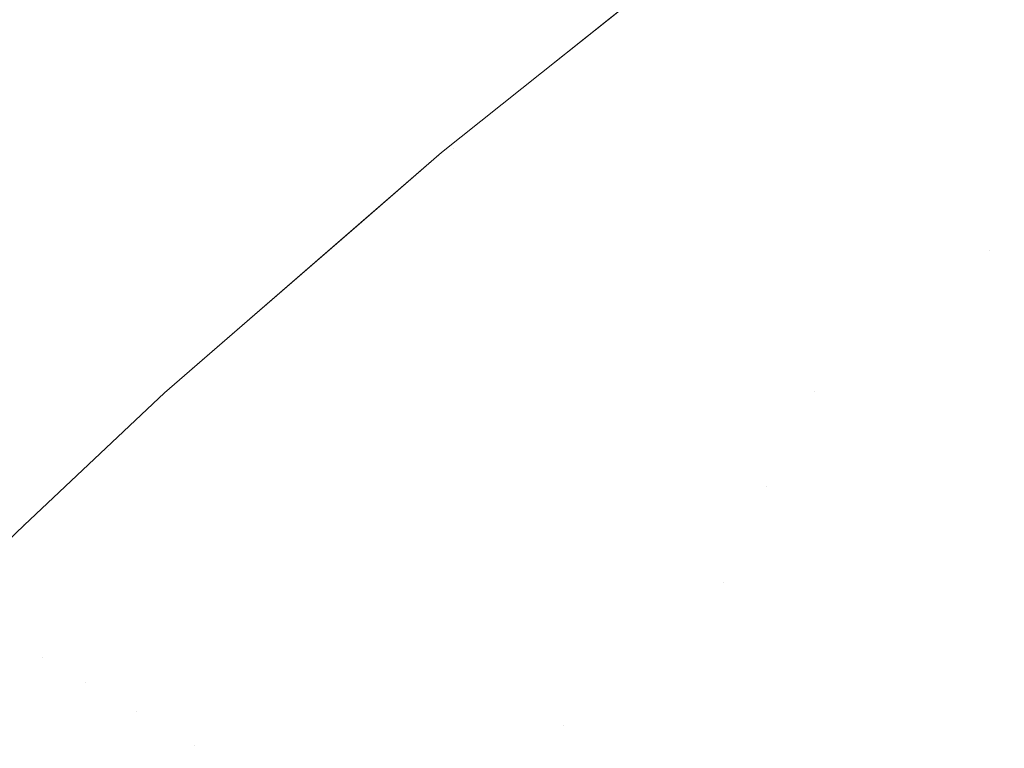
# Model space of a CAD drawing. Header units: centimetres. Extents: x -35.1 to 36.2, y 3.4 to 5.2.
# Tile 69 of 256: x -35.05777 to -35.04499, y 5.15929 to 5.16875. Entities that reach past the tile are written whole.
import ezdxf

# ---------------------------------------------------------------- set-up
doc = ezdxf.new("R2010")
doc.units = ezdxf.units.CM
doc.header["$LTSCALE"] = 2.54
doc.layers.add('Lucido design-1', color=7, linetype='Continuous')

# ---------------------------------------------------------------- blocks, each defined once
blk = doc.blocks.new('Gruppo-4-1')
at = {"color": 7, "linetype": 'Continuous', "lineweight": 9}
for points, invisible_edges in [([(-35.044153, 5.170417, -1872.295409), (-35.044433, 5.170631, -1872.296927), (-35.046913, 5.168778, -1872.296927), (-35.046626, 5.168569, -1872.295409)], 15), ([(-35.046626, 5.168569, -1872.295409), (-35.046317, 5.168345, -1872.293898), (-35.043853, 5.170186, -1872.293898), (-35.044153, 5.170417, -1872.295409)], 15), ([(-35.043531, 5.169938, -1872.292394), (-35.043853, 5.170186, -1872.293898), (-35.046317, 5.168345, -1872.293898), (-35.045986, 5.168104, -1872.292394)], 15), ([(-35.048571, 5.169986, -1872.313952), (-35.048436, 5.170107, -1872.315514), (-35.050997, 5.168063, -1872.315514), (-35.050999, 5.168073, -1872.313952)], 13), ([(-35.050997, 5.168063, -1872.315514), (-35.048436, 5.170107, -1872.315514), (-35.048436, 5.170107, -1872.915514), (-35.049794, 5.169023, -1872.915514)], 10), ([(-35.050999, 5.168073, -1872.313952), (-35.050963, 5.168048, -1872.31239), (-35.048536, 5.16996, -1872.31239), (-35.048571, 5.169986, -1872.313952)], 15), ([(-35.048477, 5.169918, -1872.310829), (-35.048536, 5.16996, -1872.31239), (-35.050963, 5.168048, -1872.31239), (-35.050903, 5.168006, -1872.310829)], 15), ([(-35.050903, 5.168006, -1872.310829), (-35.05082, 5.167948, -1872.30927), (-35.048395, 5.169858, -1872.30927), (-35.048477, 5.169918, -1872.310829)], 15), ([(-35.045986, 5.168104, -1872.292394), (-35.045634, 5.167847, -1872.290899), (-35.043188, 5.169675, -1872.290899), (-35.043531, 5.169938, -1872.292394)], 15), ([(-35.04829, 5.169782, -1872.307713), (-35.048395, 5.169858, -1872.30927), (-35.05082, 5.167948, -1872.30927), (-35.050712, 5.167874, -1872.307713)], 15), ([(-35.050712, 5.167874, -1872.307713), (-35.05058, 5.167783, -1872.30616), (-35.048162, 5.169688, -1872.30616), (-35.04829, 5.169782, -1872.307713)], 15), ([(-35.049619, 5.168907, -1872.921758), (-35.048395, 5.169858, -1872.921758), (-35.048162, 5.169688, -1872.924868), (-35.049383, 5.168739, -1872.924868)], 15), ([(-35.048011, 5.169578, -1872.304609), (-35.048162, 5.169688, -1872.30616), (-35.05058, 5.167783, -1872.30616), (-35.050425, 5.167676, -1872.304609)], 15), ([(-35.049383, 5.168739, -1872.924868), (-35.048162, 5.169688, -1872.924868), (-35.047837, 5.169451, -1872.927965), (-35.049054, 5.168505, -1872.927965)], 15), ([(-35.045097, 5.169269, -1872.93713), (-35.046317, 5.168345, -1872.93713), (-35.046913, 5.168778, -1872.934101), (-35.045685, 5.169708, -1872.934101)], 15), ([(-35.042824, 5.169396, -1872.289412), (-35.043188, 5.169675, -1872.290899), (-35.045634, 5.167847, -1872.290899), (-35.045261, 5.167575, -1872.289412)], 15), ([(-35.050425, 5.167676, -1872.304609), (-35.050247, 5.167553, -1872.303063), (-35.047837, 5.169451, -1872.303063), (-35.048011, 5.169578, -1872.304609)], 15), ([(-35.04764, 5.169308, -1872.301521), (-35.047837, 5.169451, -1872.303063), (-35.050247, 5.167553, -1872.303063), (-35.050045, 5.167413, -1872.301521)], 15), ([(-35.049054, 5.168505, -1872.927965), (-35.047837, 5.169451, -1872.927965), (-35.04742, 5.169148, -1872.931044), (-35.048631, 5.168206, -1872.931044)], 15), ([(-35.045261, 5.167575, -1872.289412), (-35.044866, 5.167288, -1872.287934), (-35.04244, 5.169101, -1872.287934), (-35.042824, 5.169396, -1872.289412)], 15), ([(-35.050045, 5.167413, -1872.301521), (-35.049819, 5.167257, -1872.299984), (-35.04742, 5.169148, -1872.299984), (-35.04764, 5.169308, -1872.301521)], 15), ([(-35.044423, 5.168765, -1872.940129), (-35.045634, 5.167847, -1872.940129), (-35.046317, 5.168345, -1872.93713), (-35.045097, 5.169269, -1872.93713)], 15), ([(-35.047178, 5.168971, -1872.298453), (-35.04742, 5.169148, -1872.299984), (-35.049819, 5.167257, -1872.299984), (-35.049571, 5.167086, -1872.298453)], 15), ([(-35.048631, 5.168206, -1872.931044), (-35.04742, 5.169148, -1872.931044), (-35.046913, 5.168778, -1872.934101), (-35.048118, 5.167842, -1872.934101)], 15), ([(-35.050997, 5.168063, -1872.315514), (-35.049794, 5.169023, -1872.915514), (-35.050997, 5.168063, -1872.915514)], 9), ([(-35.049761, 5.169007, -1872.918638), (-35.050963, 5.168048, -1872.918638), (-35.050997, 5.168063, -1872.915514), (-35.049794, 5.169023, -1872.915514)], 11), ([(-35.049619, 5.168907, -1872.921758), (-35.05082, 5.167948, -1872.921758), (-35.050963, 5.168048, -1872.918638), (-35.049761, 5.169007, -1872.918638)], 15), ([(-35.049383, 5.168739, -1872.924868), (-35.05058, 5.167783, -1872.924868), (-35.05082, 5.167948, -1872.921758), (-35.049619, 5.168907, -1872.921758)], 15), ([(-35.049571, 5.167086, -1872.298453), (-35.049299, 5.166898, -1872.296927), (-35.046913, 5.168778, -1872.296927), (-35.047178, 5.168971, -1872.298453)], 15), ([(-35.049054, 5.168505, -1872.927965), (-35.050247, 5.167553, -1872.927965), (-35.05058, 5.167783, -1872.924868), (-35.049383, 5.168739, -1872.924868)], 15), ([(-35.046626, 5.168569, -1872.295409), (-35.046913, 5.168778, -1872.296927), (-35.049299, 5.166898, -1872.296927), (-35.049005, 5.166695, -1872.295409)], 15), ([(-35.048118, 5.167842, -1872.934101), (-35.046913, 5.168778, -1872.934101), (-35.046317, 5.168345, -1872.93713), (-35.047514, 5.167414, -1872.93713)], 15), ([(-35.043665, 5.168198, -1872.943094), (-35.044866, 5.167288, -1872.943094), (-35.045634, 5.167847, -1872.940129), (-35.044423, 5.168765, -1872.940129)], 15), ([(-35.048631, 5.168206, -1872.931044), (-35.049819, 5.167257, -1872.931044), (-35.050247, 5.167553, -1872.927965), (-35.049054, 5.168505, -1872.927965)], 15), ([(-35.049005, 5.166695, -1872.295409), (-35.048688, 5.166476, -1872.293898), (-35.046317, 5.168345, -1872.293898), (-35.046626, 5.168569, -1872.295409)], 15), ([(-35.045986, 5.168104, -1872.292394), (-35.046317, 5.168345, -1872.293898), (-35.048688, 5.166476, -1872.293898), (-35.048349, 5.166242, -1872.292394)], 15), ([(-35.047514, 5.167414, -1872.93713), (-35.046317, 5.168345, -1872.93713), (-35.045634, 5.167847, -1872.940129), (-35.046823, 5.166923, -1872.940129)], 15), ([(-35.048118, 5.167842, -1872.934101), (-35.049299, 5.166898, -1872.934101), (-35.049819, 5.167257, -1872.931044), (-35.048631, 5.168206, -1872.931044)], 15), ([(-35.048349, 5.166242, -1872.292394), (-35.047988, 5.165993, -1872.290899), (-35.045634, 5.167847, -1872.290899), (-35.045986, 5.168104, -1872.292394)], 15), ([(-35.052294, 5.167028, -1872.315514), (-35.053333, 5.166135, -1872.313952), (-35.050999, 5.168073, -1872.313952)], 11), ([(-35.053333, 5.166135, -1872.313952), (-35.053296, 5.166111, -1872.31239), (-35.050963, 5.168048, -1872.31239), (-35.050999, 5.168073, -1872.313952)], 15), ([(-35.050903, 5.168006, -1872.310829), (-35.050963, 5.168048, -1872.31239), (-35.053296, 5.166111, -1872.31239), (-35.053235, 5.16607, -1872.310829)], 15), ([(-35.053235, 5.16607, -1872.310829), (-35.053149, 5.166014, -1872.30927), (-35.05082, 5.167948, -1872.30927), (-35.050903, 5.168006, -1872.310829)], 15), ([(-35.050999, 5.168073, -1872.313952), (-35.050997, 5.168063, -1872.315514), (-35.052294, 5.167028, -1872.315514)], 9), ([(-35.050997, 5.168063, -1872.915514), (-35.052294, 5.167028, -1872.915514), (-35.052294, 5.167028, -1872.315514), (-35.050997, 5.168063, -1872.315514)], 10), ([(-35.052142, 5.167082, -1872.918638), (-35.052294, 5.167028, -1872.915514), (-35.050997, 5.168063, -1872.915514)], 9), ([(-35.050997, 5.168063, -1872.915514), (-35.050963, 5.168048, -1872.918638), (-35.052142, 5.167082, -1872.918638)], 11), ([(-35.052142, 5.167082, -1872.918638), (-35.050963, 5.168048, -1872.918638), (-35.05082, 5.167948, -1872.921758), (-35.051996, 5.166984, -1872.921758)], 15), ([(-35.050712, 5.167874, -1872.307713), (-35.05082, 5.167948, -1872.30927), (-35.053149, 5.166014, -1872.30927), (-35.053039, 5.165942, -1872.307713)], 15), ([(-35.053039, 5.165942, -1872.307713), (-35.052904, 5.165854, -1872.30616), (-35.05058, 5.167783, -1872.30616), (-35.050712, 5.167874, -1872.307713)], 15), ([(-35.051996, 5.166984, -1872.921758), (-35.05082, 5.167948, -1872.921758), (-35.05058, 5.167783, -1872.924868), (-35.051754, 5.166821, -1872.924868)], 15), ([(-35.047514, 5.167414, -1872.93713), (-35.048688, 5.166476, -1872.93713), (-35.049299, 5.166898, -1872.934101), (-35.048118, 5.167842, -1872.934101)], 15), ([(-35.045261, 5.167575, -1872.289412), (-35.045634, 5.167847, -1872.290899), (-35.047988, 5.165993, -1872.290899), (-35.047605, 5.165728, -1872.289412)], 15), ([(-35.046823, 5.166923, -1872.940129), (-35.045634, 5.167847, -1872.940129), (-35.044866, 5.167288, -1872.943094), (-35.046045, 5.166371, -1872.943094)], 15), ([(-35.050425, 5.167676, -1872.304609), (-35.05058, 5.167783, -1872.30616), (-35.052904, 5.165854, -1872.30616), (-35.052745, 5.16575, -1872.304609)], 15), ([(-35.051754, 5.166821, -1872.924868), (-35.05058, 5.167783, -1872.924868), (-35.050247, 5.167553, -1872.927965), (-35.051416, 5.166594, -1872.927965)], 15), ([(-35.052745, 5.16575, -1872.304609), (-35.052563, 5.16563, -1872.303063), (-35.050247, 5.167553, -1872.303063), (-35.050425, 5.167676, -1872.304609)], 15), ([(-35.050045, 5.167413, -1872.301521), (-35.050247, 5.167553, -1872.303063), (-35.052563, 5.16563, -1872.303063), (-35.052356, 5.165494, -1872.301521)], 15), ([(-35.051416, 5.166594, -1872.927965), (-35.050247, 5.167553, -1872.927965), (-35.049819, 5.167257, -1872.931044), (-35.050984, 5.166303, -1872.931044)], 15), ([(-35.047605, 5.165728, -1872.289412), (-35.047201, 5.165449, -1872.287934), (-35.044866, 5.167288, -1872.287934), (-35.045261, 5.167575, -1872.289412)], 15), ([(-35.052356, 5.165494, -1872.301521), (-35.052125, 5.165343, -1872.299984), (-35.049819, 5.167257, -1872.299984), (-35.050045, 5.167413, -1872.301521)], 15), ([(-35.046823, 5.166923, -1872.940129), (-35.047988, 5.165993, -1872.940129), (-35.048688, 5.166476, -1872.93713), (-35.047514, 5.167414, -1872.93713)], 15), ([(-35.049571, 5.167086, -1872.298453), (-35.049819, 5.167257, -1872.299984), (-35.052125, 5.165343, -1872.299984), (-35.051871, 5.165176, -1872.298453)], 15), ([(-35.050984, 5.166303, -1872.931044), (-35.049819, 5.167257, -1872.931044), (-35.049299, 5.166898, -1872.934101), (-35.050458, 5.165949, -1872.934101)], 15), ([(-35.044451, 5.166986, -1872.286467), (-35.044866, 5.167288, -1872.287934), (-35.047201, 5.165449, -1872.287934), (-35.046775, 5.165155, -1872.286467)], 15), ([(-35.046045, 5.166371, -1872.943094), (-35.044866, 5.167288, -1872.943094), (-35.044015, 5.166668, -1872.946019), (-35.045183, 5.16576, -1872.946019)], 15), ([(-35.052142, 5.167082, -1872.918638), (-35.053296, 5.166111, -1872.918638), (-35.052294, 5.167028, -1872.915514)], 11), ([(-35.051996, 5.166984, -1872.921758), (-35.053149, 5.166014, -1872.921758), (-35.053296, 5.166111, -1872.918638), (-35.052142, 5.167082, -1872.918638)], 15), ([(-35.051871, 5.165176, -1872.298453), (-35.051593, 5.164994, -1872.296927), (-35.049299, 5.166898, -1872.296927), (-35.049571, 5.167086, -1872.298453)], 15), ([(-35.053332, 5.166128, -1872.315514), (-35.052294, 5.167028, -1872.315514), (-35.052294, 5.167028, -1872.915514), (-35.054461, 5.165148, -1872.915514)], 10), ([(-35.054461, 5.165148, -1872.915514), (-35.052294, 5.167028, -1872.915514), (-35.053296, 5.166111, -1872.918638), (-35.054427, 5.165134, -1872.918638)], 14), ([(-35.052294, 5.167028, -1872.315514), (-35.053332, 5.166128, -1872.315514), (-35.053333, 5.166135, -1872.313952)], 10), ([(-35.051754, 5.166821, -1872.924868), (-35.052904, 5.165854, -1872.924868), (-35.053149, 5.166014, -1872.921758), (-35.051996, 5.166984, -1872.921758)], 15), ([(-35.046775, 5.165155, -1872.286467), (-35.046328, 5.164846, -1872.285009), (-35.044015, 5.166668, -1872.285009), (-35.044451, 5.166986, -1872.286467)], 15), ([(-35.051416, 5.166594, -1872.927965), (-35.052563, 5.16563, -1872.927965), (-35.052904, 5.165854, -1872.924868), (-35.051754, 5.166821, -1872.924868)], 15), ([(-35.049005, 5.166695, -1872.295409), (-35.049299, 5.166898, -1872.296927), (-35.051593, 5.164994, -1872.296927), (-35.051291, 5.164796, -1872.295409)], 15), ([(-35.050458, 5.165949, -1872.934101), (-35.049299, 5.166898, -1872.934101), (-35.048688, 5.166476, -1872.93713), (-35.049839, 5.165533, -1872.93713)], 15), ([(-35.046045, 5.166371, -1872.943094), (-35.047201, 5.165449, -1872.943094), (-35.047988, 5.165993, -1872.940129), (-35.046823, 5.166923, -1872.940129)], 15), ([(-35.051291, 5.164796, -1872.295409), (-35.050967, 5.164584, -1872.293898), (-35.048688, 5.166476, -1872.293898), (-35.049005, 5.166695, -1872.295409)], 15), ([(-35.050984, 5.166303, -1872.931044), (-35.052125, 5.165343, -1872.931044), (-35.052563, 5.16563, -1872.927965), (-35.051416, 5.166594, -1872.927965)], 15), ([(-35.044015, 5.166668, -1872.285009), (-35.046328, 5.164846, -1872.285009), (-35.045373, 5.164186, -1872.282125), (-35.043084, 5.16599, -1872.282125)], 15), ([(-35.045183, 5.16576, -1872.946019), (-35.044015, 5.166668, -1872.946019), (-35.043084, 5.16599, -1872.948903), (-35.045373, 5.164186, -1872.948903)], 15), ([(-35.048349, 5.166242, -1872.292394), (-35.048688, 5.166476, -1872.293898), (-35.050967, 5.164584, -1872.293898), (-35.05062, 5.164356, -1872.292394)], 15), ([(-35.049839, 5.165533, -1872.93713), (-35.048688, 5.166476, -1872.93713), (-35.047988, 5.165993, -1872.940129), (-35.049131, 5.165056, -1872.940129)], 15), ([(-35.050458, 5.165949, -1872.934101), (-35.051593, 5.164994, -1872.934101), (-35.052125, 5.165343, -1872.931044), (-35.050984, 5.166303, -1872.931044)], 15), ([(-35.045183, 5.16576, -1872.946019), (-35.046328, 5.164846, -1872.946019), (-35.047201, 5.165449, -1872.943094), (-35.046045, 5.166371, -1872.943094)], 15), ([(-35.05062, 5.164356, -1872.292394), (-35.050251, 5.164114, -1872.290899), (-35.047988, 5.165993, -1872.290899), (-35.048349, 5.166242, -1872.292394)], 15), ([(-35.053333, 5.166135, -1872.313952), (-35.053332, 5.166128, -1872.315514), (-35.055892, 5.163906, -1872.315514), (-35.055572, 5.164175, -1872.313952)], 13), ([(-35.054461, 5.165148, -1872.915514), (-35.055892, 5.163906, -1872.915514), (-35.055892, 5.163906, -1872.315514), (-35.053332, 5.166128, -1872.315514)], 10), ([(-35.055572, 5.164175, -1872.313952), (-35.055535, 5.164152, -1872.31239), (-35.053296, 5.166111, -1872.31239), (-35.053333, 5.166135, -1872.313952)], 15), ([(-35.053235, 5.16607, -1872.310829), (-35.053296, 5.166111, -1872.31239), (-35.055535, 5.164152, -1872.31239), (-35.055472, 5.164113, -1872.310829)], 15), ([(-35.055472, 5.164113, -1872.310829), (-35.055384, 5.164058, -1872.30927), (-35.053149, 5.166014, -1872.30927), (-35.053235, 5.16607, -1872.310829)], 15), ([(-35.054427, 5.165134, -1872.918638), (-35.053296, 5.166111, -1872.918638), (-35.053149, 5.166014, -1872.921758), (-35.054278, 5.165039, -1872.921758)], 15), ([(-35.053039, 5.165942, -1872.307713), (-35.053149, 5.166014, -1872.30927), (-35.055384, 5.164058, -1872.30927), (-35.055271, 5.163988, -1872.307713)], 15), ([(-35.055271, 5.163988, -1872.307713), (-35.055134, 5.163903, -1872.30616), (-35.052904, 5.165854, -1872.30616), (-35.053039, 5.165942, -1872.307713)], 15), ([(-35.054278, 5.165039, -1872.921758), (-35.053149, 5.166014, -1872.921758), (-35.052904, 5.165854, -1872.924868), (-35.054031, 5.164881, -1872.924868)], 15), ([(-35.049839, 5.165533, -1872.93713), (-35.050967, 5.164584, -1872.93713), (-35.051593, 5.164994, -1872.934101), (-35.050458, 5.165949, -1872.934101)], 15), ([(-35.047605, 5.165728, -1872.289412), (-35.047988, 5.165993, -1872.290899), (-35.050251, 5.164114, -1872.290899), (-35.049858, 5.163857, -1872.289412)], 15), ([(-35.049131, 5.165056, -1872.940129), (-35.047988, 5.165993, -1872.940129), (-35.047201, 5.165449, -1872.943094), (-35.048334, 5.16452, -1872.943094)], 15), ([(-35.043084, 5.16599, -1872.282125), (-35.045373, 5.164186, -1872.282125), (-35.044338, 5.163471, -1872.279288), (-35.042074, 5.165254, -1872.279288)], 15), ([(-35.043084, 5.16599, -1872.948903), (-35.042074, 5.165254, -1872.95174), (-35.044338, 5.163471, -1872.95174), (-35.045373, 5.164186, -1872.948903)], 15), ([(-35.052745, 5.16575, -1872.304609), (-35.052904, 5.165854, -1872.30616), (-35.055134, 5.163903, -1872.30616), (-35.054972, 5.163802, -1872.304609)], 15), ([(-35.054031, 5.164881, -1872.924868), (-35.052904, 5.165854, -1872.924868), (-35.052563, 5.16563, -1872.927965), (-35.053685, 5.16466, -1872.927965)], 15), ([(-35.054972, 5.163802, -1872.304609), (-35.054785, 5.163685, -1872.303063), (-35.052563, 5.16563, -1872.303063), (-35.052745, 5.16575, -1872.304609)], 15), ([(-35.049858, 5.163857, -1872.289412), (-35.049444, 5.163586, -1872.287934), (-35.047201, 5.165449, -1872.287934), (-35.047605, 5.165728, -1872.289412)], 15), ([(-35.045373, 5.164186, -1872.948903), (-35.046328, 5.164846, -1872.946019), (-35.045183, 5.16576, -1872.946019)], 11), ([(-35.052356, 5.165494, -1872.301521), (-35.052563, 5.16563, -1872.303063), (-35.054785, 5.163685, -1872.303063), (-35.054573, 5.163554, -1872.301521)], 15), ([(-35.053685, 5.16466, -1872.927965), (-35.052563, 5.16563, -1872.927965), (-35.052125, 5.165343, -1872.931044), (-35.053243, 5.164377, -1872.931044)], 15), ([(-35.049131, 5.165056, -1872.940129), (-35.050251, 5.164114, -1872.940129), (-35.050967, 5.164584, -1872.93713), (-35.049839, 5.165533, -1872.93713)], 15), ([(-35.054573, 5.163554, -1872.301521), (-35.054337, 5.163407, -1872.299984), (-35.052125, 5.165343, -1872.299984), (-35.052356, 5.165494, -1872.301521)], 15), ([(-35.046775, 5.165155, -1872.286467), (-35.047201, 5.165449, -1872.287934), (-35.049444, 5.163586, -1872.287934), (-35.049009, 5.1633, -1872.286467)], 15), ([(-35.048334, 5.16452, -1872.943094), (-35.047201, 5.165449, -1872.943094), (-35.046328, 5.164846, -1872.946019), (-35.047451, 5.163926, -1872.946019)], 15), ([(-35.051871, 5.165176, -1872.298453), (-35.052125, 5.165343, -1872.299984), (-35.054337, 5.163407, -1872.299984), (-35.054077, 5.163245, -1872.298453)], 15), ([(-35.053243, 5.164377, -1872.931044), (-35.052125, 5.165343, -1872.931044), (-35.051593, 5.164994, -1872.934101), (-35.052704, 5.164034, -1872.934101)], 15), ([(-35.054427, 5.165134, -1872.918638), (-35.055535, 5.164152, -1872.918638), (-35.055892, 5.163906, -1872.915514), (-35.054461, 5.165148, -1872.915514)], 11), ([(-35.054077, 5.163245, -1872.298453), (-35.053793, 5.163068, -1872.296927), (-35.051593, 5.164994, -1872.296927), (-35.051871, 5.165176, -1872.298453)], 15), ([(-35.049009, 5.1633, -1872.286467), (-35.048551, 5.163, -1872.285009), (-35.046328, 5.164846, -1872.285009), (-35.046775, 5.165155, -1872.286467)], 15), ([(-35.054278, 5.165039, -1872.921758), (-35.055384, 5.164058, -1872.921758), (-35.055535, 5.164152, -1872.918638), (-35.054427, 5.165134, -1872.918638)], 15), ([(-35.054031, 5.164881, -1872.924868), (-35.055134, 5.163903, -1872.924868), (-35.055384, 5.164058, -1872.921758), (-35.054278, 5.165039, -1872.921758)], 15), ([(-35.048334, 5.16452, -1872.943094), (-35.049444, 5.163586, -1872.943094), (-35.050251, 5.164114, -1872.940129), (-35.049131, 5.165056, -1872.940129)], 15), ([(-35.051291, 5.164796, -1872.295409), (-35.051593, 5.164994, -1872.296927), (-35.053793, 5.163068, -1872.296927), (-35.053485, 5.162877, -1872.295409)], 15), ([(-35.052704, 5.164034, -1872.934101), (-35.051593, 5.164994, -1872.934101), (-35.050967, 5.164584, -1872.93713), (-35.052072, 5.16363, -1872.93713)], 15), ([(-35.053685, 5.16466, -1872.927965), (-35.054785, 5.163685, -1872.927965), (-35.055134, 5.163903, -1872.924868), (-35.054031, 5.164881, -1872.924868)], 15), ([(-35.053485, 5.162877, -1872.295409), (-35.053154, 5.162671, -1872.293898), (-35.050967, 5.164584, -1872.293898), (-35.051291, 5.164796, -1872.295409)], 15), ([(-35.046328, 5.164846, -1872.285009), (-35.048551, 5.163, -1872.285009), (-35.048073, 5.162687, -1872.283562)], 11), ([(-35.048073, 5.162687, -1872.283562), (-35.047573, 5.162359, -1872.282125), (-35.045373, 5.164186, -1872.282125), (-35.046328, 5.164846, -1872.285009)], 15), ([(-35.047451, 5.163926, -1872.946019), (-35.046328, 5.164846, -1872.946019), (-35.045373, 5.164186, -1872.948903), (-35.047573, 5.162359, -1872.948903)], 15), ([(-35.053243, 5.164377, -1872.931044), (-35.054337, 5.163407, -1872.931044), (-35.054785, 5.163685, -1872.927965), (-35.053685, 5.16466, -1872.927965)], 15), ([(-35.05062, 5.164356, -1872.292394), (-35.050967, 5.164584, -1872.293898), (-35.053154, 5.162671, -1872.293898), (-35.052799, 5.16245, -1872.292394)], 15), ([(-35.052072, 5.16363, -1872.93713), (-35.050967, 5.164584, -1872.93713), (-35.050251, 5.164114, -1872.940129), (-35.051347, 5.163167, -1872.940129)], 15), ([(-35.047451, 5.163926, -1872.946019), (-35.048551, 5.163, -1872.946019), (-35.049444, 5.163586, -1872.943094), (-35.048334, 5.16452, -1872.943094)], 15), ([(-35.052704, 5.164034, -1872.934101), (-35.053793, 5.163068, -1872.934101), (-35.054337, 5.163407, -1872.931044), (-35.053243, 5.164377, -1872.931044)], 15), ([(-35.052799, 5.16245, -1872.292394), (-35.052421, 5.162215, -1872.290899), (-35.050251, 5.164114, -1872.290899), (-35.05062, 5.164356, -1872.292394)], 15), ([(-35.057718, 5.162198, -1872.313952), (-35.055572, 5.164175, -1872.313952), (-35.055892, 5.163906, -1872.315514)], 11), ([(-35.057718, 5.162198, -1872.313952), (-35.057679, 5.162175, -1872.31239), (-35.055535, 5.164152, -1872.31239), (-35.055572, 5.164175, -1872.313952)], 15), ([(-35.055472, 5.164113, -1872.310829), (-35.055535, 5.164152, -1872.31239), (-35.057679, 5.162175, -1872.31239), (-35.057615, 5.162137, -1872.310829)], 15), ([(-35.055892, 5.163906, -1872.915514), (-35.055535, 5.164152, -1872.918638), (-35.056619, 5.163166, -1872.918638)], 11), ([(-35.056619, 5.163166, -1872.918638), (-35.055535, 5.164152, -1872.918638), (-35.055384, 5.164058, -1872.921758), (-35.056467, 5.163073, -1872.921758)], 15), ([(-35.046513, 5.161664, -1872.279288), (-35.044338, 5.163471, -1872.279288), (-35.045373, 5.164186, -1872.282125), (-35.047573, 5.162359, -1872.282125)], 15), ([(-35.045373, 5.164186, -1872.948903), (-35.044338, 5.163471, -1872.95174), (-35.046513, 5.161664, -1872.95174), (-35.047573, 5.162359, -1872.948903)], 15), ([(-35.057615, 5.162137, -1872.310829), (-35.057526, 5.162084, -1872.30927), (-35.055384, 5.164058, -1872.30927), (-35.055472, 5.164113, -1872.310829)], 15), ([(-35.055271, 5.163988, -1872.307713), (-35.055384, 5.164058, -1872.30927), (-35.057526, 5.162084, -1872.30927), (-35.057411, 5.162016, -1872.307713)], 15), ([(-35.056467, 5.163073, -1872.921758), (-35.055384, 5.164058, -1872.921758), (-35.055134, 5.163903, -1872.924868), (-35.056214, 5.16292, -1872.924868)], 15), ([(-35.052072, 5.16363, -1872.93713), (-35.053154, 5.162671, -1872.93713), (-35.053793, 5.163068, -1872.934101), (-35.052704, 5.164034, -1872.934101)], 15), ([(-35.049858, 5.163857, -1872.289412), (-35.050251, 5.164114, -1872.290899), (-35.052421, 5.162215, -1872.290899), (-35.05202, 5.161966, -1872.289412)], 15), ([(-35.051347, 5.163167, -1872.940129), (-35.050251, 5.164114, -1872.940129), (-35.049444, 5.163586, -1872.943094), (-35.050532, 5.162646, -1872.943094)], 15), ([(-35.055892, 5.163906, -1872.315514), (-35.057714, 5.162188, -1872.315514), (-35.057718, 5.162198, -1872.313952)], 10), ([(-35.057714, 5.162188, -1872.315514), (-35.055892, 5.163906, -1872.315514), (-35.055892, 5.163906, -1872.915514), (-35.057714, 5.162188, -1872.915514)], 10), ([(-35.056619, 5.163166, -1872.918638), (-35.057679, 5.162175, -1872.918638), (-35.057714, 5.162188, -1872.915514), (-35.055892, 5.163906, -1872.915514)], 11), ([(-35.057411, 5.162016, -1872.307713), (-35.05727, 5.161933, -1872.30616), (-35.055134, 5.163903, -1872.30616), (-35.055271, 5.163988, -1872.307713)], 15), ([(-35.054972, 5.163802, -1872.304609), (-35.055134, 5.163903, -1872.30616), (-35.05727, 5.161933, -1872.30616), (-35.057104, 5.161836, -1872.304609)], 15), ([(-35.056214, 5.16292, -1872.924868), (-35.055134, 5.163903, -1872.924868), (-35.054785, 5.163685, -1872.927965), (-35.055861, 5.162706, -1872.927965)], 15), ([(-35.047573, 5.162359, -1872.948903), (-35.048551, 5.163, -1872.946019), (-35.047451, 5.163926, -1872.946019)], 11), ([(-35.057104, 5.161836, -1872.304609), (-35.056914, 5.161723, -1872.303063), (-35.054785, 5.163685, -1872.303063), (-35.054972, 5.163802, -1872.304609)], 15), ([(-35.05202, 5.161966, -1872.289412), (-35.051597, 5.161702, -1872.287934), (-35.049444, 5.163586, -1872.287934), (-35.049858, 5.163857, -1872.289412)], 15), ([(-35.054573, 5.163554, -1872.301521), (-35.054785, 5.163685, -1872.303063), (-35.056914, 5.161723, -1872.303063), (-35.056698, 5.161595, -1872.301521)], 15), ([(-35.055861, 5.162706, -1872.927965), (-35.054785, 5.163685, -1872.927965), (-35.054337, 5.163407, -1872.931044), (-35.055409, 5.162432, -1872.931044)], 15), ([(-35.051347, 5.163167, -1872.940129), (-35.052421, 5.162215, -1872.940129), (-35.053154, 5.162671, -1872.93713), (-35.052072, 5.16363, -1872.93713)], 15), ([(-35.056698, 5.161595, -1872.301521), (-35.056457, 5.161453, -1872.299984), (-35.054337, 5.163407, -1872.299984), (-35.054573, 5.163554, -1872.301521)], 15), ([(-35.049009, 5.1633, -1872.286467), (-35.049444, 5.163586, -1872.287934), (-35.051597, 5.161702, -1872.287934), (-35.051151, 5.161425, -1872.286467)], 15), ([(-35.050532, 5.162646, -1872.943094), (-35.049444, 5.163586, -1872.943094), (-35.048551, 5.163, -1872.946019), (-35.049629, 5.162069, -1872.946019)], 15), ([(-35.054077, 5.163245, -1872.298453), (-35.054337, 5.163407, -1872.299984), (-35.056457, 5.161453, -1872.299984), (-35.056191, 5.161296, -1872.298453)], 15), ([(-35.055409, 5.162432, -1872.931044), (-35.054337, 5.163407, -1872.931044), (-35.053793, 5.163068, -1872.934101), (-35.054859, 5.162099, -1872.934101)], 15), ([(-35.045374, 5.160918, -1872.276499), (-35.043225, 5.162702, -1872.276499), (-35.044338, 5.163471, -1872.279288), (-35.046513, 5.161664, -1872.279288)], 15), ([(-35.045374, 5.160918, -1872.954529), (-35.046513, 5.161664, -1872.95174), (-35.044338, 5.163471, -1872.95174), (-35.043225, 5.162702, -1872.954529)], 15), ([(-35.056191, 5.161296, -1872.298453), (-35.055901, 5.161125, -1872.296927), (-35.053793, 5.163068, -1872.296927), (-35.054077, 5.163245, -1872.298453)], 15), ([(-35.051151, 5.161425, -1872.286467), (-35.050684, 5.161134, -1872.285009), (-35.048551, 5.163, -1872.285009), (-35.049009, 5.1633, -1872.286467)], 15), ([(-35.056467, 5.163073, -1872.921758), (-35.057526, 5.162084, -1872.921758), (-35.057679, 5.162175, -1872.918638), (-35.056619, 5.163166, -1872.918638)], 15), ([(-35.050532, 5.162646, -1872.943094), (-35.051597, 5.161702, -1872.943094), (-35.052421, 5.162215, -1872.940129), (-35.051347, 5.163167, -1872.940129)], 15), ([(-35.056214, 5.16292, -1872.924868), (-35.05727, 5.161933, -1872.924868), (-35.057526, 5.162084, -1872.921758), (-35.056467, 5.163073, -1872.921758)], 15), ([(-35.053485, 5.162877, -1872.295409), (-35.053793, 5.163068, -1872.296927), (-35.055901, 5.161125, -1872.296927), (-35.055587, 5.160939, -1872.295409)], 15), ([(-35.054859, 5.162099, -1872.934101), (-35.053793, 5.163068, -1872.934101), (-35.053154, 5.162671, -1872.93713), (-35.054213, 5.161707, -1872.93713)], 15), ([(-35.048073, 5.162687, -1872.283562), (-35.048551, 5.163, -1872.285009), (-35.050684, 5.161134, -1872.285009), (-35.050195, 5.16083, -1872.283562)], 15), ([(-35.049629, 5.162069, -1872.946019), (-35.048551, 5.163, -1872.946019), (-35.047573, 5.162359, -1872.948903), (-35.04864, 5.161438, -1872.948903)], 15), ([(-35.055861, 5.162706, -1872.927965), (-35.056914, 5.161723, -1872.927965), (-35.05727, 5.161933, -1872.924868), (-35.056214, 5.16292, -1872.924868)], 15), ([(-35.055587, 5.160939, -1872.295409), (-35.055249, 5.16074, -1872.293898), (-35.053154, 5.162671, -1872.293898), (-35.053485, 5.162877, -1872.295409)], 15), ([(-35.055409, 5.162432, -1872.931044), (-35.056457, 5.161453, -1872.931044), (-35.056914, 5.161723, -1872.927965), (-35.055861, 5.162706, -1872.927965)], 15), ([(-35.052799, 5.16245, -1872.292394), (-35.053154, 5.162671, -1872.293898), (-35.055249, 5.16074, -1872.293898), (-35.054887, 5.160526, -1872.292394)], 15), ([(-35.054213, 5.161707, -1872.93713), (-35.053154, 5.162671, -1872.93713), (-35.052421, 5.162215, -1872.940129), (-35.053472, 5.161258, -1872.940129)], 15), ([(-35.049629, 5.162069, -1872.946019), (-35.050684, 5.161134, -1872.946019), (-35.051597, 5.161702, -1872.943094), (-35.050532, 5.162646, -1872.943094)], 15), ([(-35.050195, 5.16083, -1872.283562), (-35.049684, 5.160512, -1872.282125), (-35.047573, 5.162359, -1872.282125), (-35.048073, 5.162687, -1872.283562)], 15), ([(-35.044159, 5.160121, -1872.273762), (-35.042038, 5.161882, -1872.273762), (-35.043225, 5.162702, -1872.276499), (-35.045374, 5.160918, -1872.276499)], 15), ([(-35.043225, 5.162702, -1872.954529), (-35.042038, 5.161882, -1872.957266), (-35.044159, 5.160121, -1872.957266), (-35.045374, 5.160918, -1872.954529)], 15), ([(-35.054859, 5.162099, -1872.934101), (-35.055901, 5.161125, -1872.934101), (-35.056457, 5.161453, -1872.931044), (-35.055409, 5.162432, -1872.931044)], 15), ([(-35.054887, 5.160526, -1872.292394), (-35.054501, 5.160298, -1872.290899), (-35.052421, 5.162215, -1872.290899), (-35.052799, 5.16245, -1872.292394)], 15), ([(-35.047573, 5.162359, -1872.282125), (-35.049684, 5.160512, -1872.282125), (-35.048601, 5.159838, -1872.279288), (-35.046513, 5.161664, -1872.279288)], 15), ([(-35.04864, 5.161438, -1872.948903), (-35.047573, 5.162359, -1872.948903), (-35.046513, 5.161664, -1872.95174), (-35.048601, 5.159838, -1872.95174)], 15), ([(-35.05202, 5.161966, -1872.289412), (-35.052421, 5.162215, -1872.290899), (-35.054501, 5.160298, -1872.290899), (-35.054092, 5.160056, -1872.289412)], 15), ([(-35.053472, 5.161258, -1872.940129), (-35.052421, 5.162215, -1872.940129), (-35.051597, 5.161702, -1872.943094), (-35.05264, 5.160754, -1872.943094)], 15), ([(-35.059239, 5.160751, -1872.315514), (-35.05977, 5.160205, -1872.313952), (-35.057718, 5.162198, -1872.313952)], 11), ([(-35.05977, 5.160205, -1872.313952), (-35.059731, 5.160183, -1872.31239), (-35.057679, 5.162175, -1872.31239), (-35.057718, 5.162198, -1872.313952)], 15), ([(-35.057615, 5.162137, -1872.310829), (-35.057679, 5.162175, -1872.31239), (-35.059731, 5.160183, -1872.31239), (-35.059666, 5.160146, -1872.310829)], 15), ([(-35.059666, 5.160146, -1872.310829), (-35.059574, 5.160095, -1872.30927), (-35.057526, 5.162084, -1872.30927), (-35.057615, 5.162137, -1872.310829)], 15), ([(-35.057411, 5.162016, -1872.307713), (-35.057526, 5.162084, -1872.30927), (-35.059574, 5.160095, -1872.30927), (-35.059457, 5.160029, -1872.307713)], 15), ([(-35.057718, 5.162198, -1872.313952), (-35.057714, 5.162188, -1872.315514), (-35.059239, 5.160751, -1872.315514)], 9), ([(-35.059239, 5.160751, -1872.315514), (-35.057714, 5.162188, -1872.315514), (-35.057714, 5.162188, -1872.915514), (-35.05876, 5.161202, -1872.915514)], 10), ([(-35.05876, 5.161202, -1872.915514), (-35.057714, 5.162188, -1872.915514), (-35.057679, 5.162175, -1872.918638), (-35.058717, 5.161181, -1872.918638)], 14), ([(-35.058717, 5.161181, -1872.918638), (-35.057679, 5.162175, -1872.918638), (-35.057526, 5.162084, -1872.921758), (-35.058562, 5.161091, -1872.921758)], 15), ([(-35.058562, 5.161091, -1872.921758), (-35.057526, 5.162084, -1872.921758), (-35.05727, 5.161933, -1872.924868), (-35.058304, 5.160943, -1872.924868)], 15), ([(-35.054213, 5.161707, -1872.93713), (-35.055249, 5.16074, -1872.93713), (-35.055901, 5.161125, -1872.934101), (-35.054859, 5.162099, -1872.934101)], 15), ([(-35.059457, 5.160029, -1872.307713), (-35.059314, 5.159949, -1872.30616), (-35.05727, 5.161933, -1872.30616), (-35.057411, 5.162016, -1872.307713)], 15), ([(-35.054092, 5.160056, -1872.289412), (-35.05366, 5.159801, -1872.287934), (-35.051597, 5.161702, -1872.287934), (-35.05202, 5.161966, -1872.289412)], 15), ([(-35.04864, 5.161438, -1872.948903), (-35.049684, 5.160512, -1872.948903), (-35.050684, 5.161134, -1872.946019), (-35.049629, 5.162069, -1872.946019)], 15), ([(-35.057104, 5.161836, -1872.304609), (-35.05727, 5.161933, -1872.30616), (-35.059314, 5.159949, -1872.30616), (-35.059145, 5.159854, -1872.304609)], 15), ([(-35.059145, 5.159854, -1872.304609), (-35.05895, 5.159745, -1872.303063), (-35.056914, 5.161723, -1872.303063), (-35.057104, 5.161836, -1872.304609)], 15), ([(-35.058304, 5.160943, -1872.924868), (-35.05727, 5.161933, -1872.924868), (-35.056914, 5.161723, -1872.927965), (-35.057943, 5.160736, -1872.927965)], 15), ([(-35.056698, 5.161595, -1872.301521), (-35.056914, 5.161723, -1872.303063), (-35.05895, 5.159745, -1872.303063), (-35.05873, 5.159622, -1872.301521)], 15), ([(-35.057943, 5.160736, -1872.927965), (-35.056914, 5.161723, -1872.927965), (-35.056457, 5.161453, -1872.931044), (-35.057482, 5.16047, -1872.931044)], 15), ([(-35.053472, 5.161258, -1872.940129), (-35.054501, 5.160298, -1872.940129), (-35.055249, 5.16074, -1872.93713), (-35.054213, 5.161707, -1872.93713)], 15), ([(-35.051151, 5.161425, -1872.286467), (-35.051597, 5.161702, -1872.287934), (-35.05366, 5.159801, -1872.287934), (-35.053205, 5.159532, -1872.286467)], 15), ([(-35.05264, 5.160754, -1872.943094), (-35.051597, 5.161702, -1872.943094), (-35.050684, 5.161134, -1872.946019), (-35.051717, 5.160194, -1872.946019)], 15), ([(-35.05873, 5.159622, -1872.301521), (-35.058485, 5.159484, -1872.299984), (-35.056457, 5.161453, -1872.299984), (-35.056698, 5.161595, -1872.301521)], 15), ([(-35.046513, 5.161664, -1872.279288), (-35.048601, 5.159838, -1872.279288), (-35.047436, 5.159113, -1872.276499), (-35.045374, 5.160918, -1872.276499)], 15), ([(-35.047436, 5.159113, -1872.954529), (-35.048601, 5.159838, -1872.95174), (-35.046513, 5.161664, -1872.95174), (-35.045374, 5.160918, -1872.954529)], 15), ([(-35.056191, 5.161296, -1872.298453), (-35.056457, 5.161453, -1872.299984), (-35.058485, 5.159484, -1872.299984), (-35.058214, 5.159332, -1872.298453)], 15), ([(-35.057482, 5.16047, -1872.931044), (-35.056457, 5.161453, -1872.931044), (-35.055901, 5.161125, -1872.934101), (-35.056921, 5.160147, -1872.934101)], 15), ([(-35.053205, 5.159532, -1872.286467), (-35.052727, 5.15925, -1872.285009), (-35.050684, 5.161134, -1872.285009), (-35.051151, 5.161425, -1872.286467)], 15), ([(-35.048601, 5.159838, -1872.95174), (-35.049684, 5.160512, -1872.948903), (-35.04864, 5.161438, -1872.948903)], 11), ([(-35.058214, 5.159332, -1872.298453), (-35.057918, 5.159167, -1872.296927), (-35.055901, 5.161125, -1872.296927), (-35.056191, 5.161296, -1872.298453)], 15), ([(-35.05264, 5.160754, -1872.943094), (-35.05366, 5.159801, -1872.943094), (-35.054501, 5.160298, -1872.940129), (-35.053472, 5.161258, -1872.940129)], 15), ([(-35.055587, 5.160939, -1872.295409), (-35.055901, 5.161125, -1872.296927), (-35.057918, 5.159167, -1872.296927), (-35.057598, 5.158987, -1872.295409)], 15), ([(-35.056921, 5.160147, -1872.934101), (-35.055901, 5.161125, -1872.934101), (-35.055249, 5.16074, -1872.93713), (-35.056262, 5.159768, -1872.93713)], 15), ([(-35.050195, 5.16083, -1872.283562), (-35.050684, 5.161134, -1872.285009), (-35.052727, 5.15925, -1872.285009), (-35.052228, 5.158955, -1872.283562)], 15), ([(-35.051717, 5.160194, -1872.946019), (-35.050684, 5.161134, -1872.946019), (-35.049684, 5.160512, -1872.948903), (-35.050707, 5.159582, -1872.948903)], 15), ([(-35.057598, 5.158987, -1872.295409), (-35.057253, 5.158793, -1872.293898), (-35.055249, 5.16074, -1872.293898), (-35.055587, 5.160939, -1872.295409)], 15), ([(-35.052228, 5.158955, -1872.283562), (-35.051707, 5.158648, -1872.282125), (-35.049684, 5.160512, -1872.282125), (-35.050195, 5.16083, -1872.283562)], 15), ([(-35.045374, 5.160918, -1872.276499), (-35.047436, 5.159113, -1872.276499), (-35.046194, 5.158341, -1872.273762), (-35.044159, 5.160121, -1872.273762)], 15), ([(-35.045374, 5.160918, -1872.954529), (-35.044159, 5.160121, -1872.957266), (-35.046194, 5.158341, -1872.957266), (-35.047436, 5.159113, -1872.954529)], 15), ([(-35.057943, 5.160736, -1872.927965), (-35.057482, 5.16047, -1872.931044), (-35.058485, 5.159484, -1872.931044), (-35.05873, 5.159622, -1872.929507)], 15), ([(-35.054887, 5.160526, -1872.292394), (-35.055249, 5.16074, -1872.293898), (-35.057253, 5.158793, -1872.293898), (-35.056884, 5.158586, -1872.292394)], 15), ([(-35.056262, 5.159768, -1872.93713), (-35.055249, 5.16074, -1872.93713), (-35.054501, 5.160298, -1872.940129), (-35.055507, 5.159334, -1872.940129)], 15), ([(-35.051717, 5.160194, -1872.946019), (-35.052727, 5.15925, -1872.946019), (-35.05366, 5.159801, -1872.943094), (-35.05264, 5.160754, -1872.943094)], 15), ([(-35.058214, 5.159332, -1872.932576), (-35.058485, 5.159484, -1872.931044), (-35.057482, 5.16047, -1872.931044)], 11), ([(-35.057482, 5.16047, -1872.931044), (-35.056921, 5.160147, -1872.934101), (-35.057918, 5.159167, -1872.934101), (-35.058214, 5.159332, -1872.932576)], 15), ([(-35.056884, 5.158586, -1872.292394), (-35.05649, 5.158366, -1872.290899), (-35.054501, 5.160298, -1872.290899), (-35.054887, 5.160526, -1872.292394)], 15), ([(-35.049684, 5.160512, -1872.282125), (-35.051707, 5.158648, -1872.282125), (-35.051164, 5.158327, -1872.280701)], 11), ([(-35.051164, 5.158327, -1872.280701), (-35.050601, 5.157994, -1872.279288), (-35.048601, 5.159838, -1872.279288), (-35.049684, 5.160512, -1872.282125)], 15), ([(-35.050707, 5.159582, -1872.948903), (-35.049684, 5.160512, -1872.948903), (-35.048601, 5.159838, -1872.95174), (-35.050601, 5.157994, -1872.95174)], 15), ([(-35.054092, 5.160056, -1872.289412), (-35.054501, 5.160298, -1872.290899), (-35.05649, 5.158366, -1872.290899), (-35.056073, 5.158132, -1872.289412)], 15), ([(-35.055507, 5.159334, -1872.940129), (-35.054501, 5.160298, -1872.940129), (-35.05366, 5.159801, -1872.943094), (-35.054657, 5.158845, -1872.943094)], 15), ([(-35.050707, 5.159582, -1872.948903), (-35.051707, 5.158648, -1872.948903), (-35.052727, 5.15925, -1872.946019), (-35.051717, 5.160194, -1872.946019)], 15), ([(-35.057598, 5.158987, -1872.935619), (-35.057918, 5.159167, -1872.934101), (-35.056921, 5.160147, -1872.934101)], 11), ([(-35.056921, 5.160147, -1872.934101), (-35.056262, 5.159768, -1872.93713), (-35.057253, 5.158793, -1872.93713), (-35.057598, 5.158987, -1872.935619)], 15), ([(-35.056073, 5.158132, -1872.289412), (-35.055633, 5.157885, -1872.287934), (-35.05366, 5.159801, -1872.287934), (-35.054092, 5.160056, -1872.289412)], 15), ([(-35.044159, 5.160121, -1872.273762), (-35.046194, 5.158341, -1872.273762), (-35.044877, 5.157521, -1872.27108), (-35.042871, 5.159277, -1872.27108)], 15), ([(-35.044877, 5.157521, -1872.959948), (-35.046194, 5.158341, -1872.957266), (-35.044159, 5.160121, -1872.957266), (-35.042871, 5.159277, -1872.959948)], 15), ([(-35.053205, 5.159532, -1872.286467), (-35.05366, 5.159801, -1872.287934), (-35.055633, 5.157885, -1872.287934), (-35.055169, 5.157625, -1872.286467)], 15), ([(-35.054657, 5.158845, -1872.943094), (-35.05366, 5.159801, -1872.943094), (-35.052727, 5.15925, -1872.946019), (-35.053716, 5.158303, -1872.946019)], 15), ([(-35.049412, 5.157292, -1872.276499), (-35.047436, 5.159113, -1872.276499), (-35.048601, 5.159838, -1872.279288), (-35.050601, 5.157994, -1872.279288)], 15), ([(-35.049412, 5.157292, -1872.954529), (-35.050601, 5.157994, -1872.95174), (-35.048601, 5.159838, -1872.95174), (-35.047436, 5.159113, -1872.954529)], 15), ([(-35.056884, 5.158586, -1872.938634), (-35.057253, 5.158793, -1872.93713), (-35.056262, 5.159768, -1872.93713)], 11), ([(-35.056262, 5.159768, -1872.93713), (-35.055507, 5.159334, -1872.940129), (-35.05649, 5.158366, -1872.940129), (-35.056884, 5.158586, -1872.938634)], 15), ([(-35.055169, 5.157625, -1872.286467), (-35.054682, 5.157352, -1872.285009), (-35.052727, 5.15925, -1872.285009), (-35.053205, 5.159532, -1872.286467)], 15), ([(-35.050601, 5.157994, -1872.95174), (-35.051707, 5.158648, -1872.948903), (-35.050707, 5.159582, -1872.948903)], 11), ([(-35.056073, 5.158132, -1872.941616), (-35.05649, 5.158366, -1872.940129), (-35.055507, 5.159334, -1872.940129)], 11), ([(-35.055507, 5.159334, -1872.940129), (-35.054657, 5.158845, -1872.943094), (-35.055633, 5.157885, -1872.943094), (-35.056073, 5.158132, -1872.941616)], 15)]:
    blk.add_3dface(points, dxfattribs=dict(at, invisible_edges=invisible_edges))

msp = doc.modelspace()

# ---------------------------------------------------------------- block references
at = {"layer": 'Lucido design-1', "color": 7}
msp.add_blockref('Gruppo-4-1', (0, 0), dxfattribs=at)

doc.saveas('drawing.dxf')
